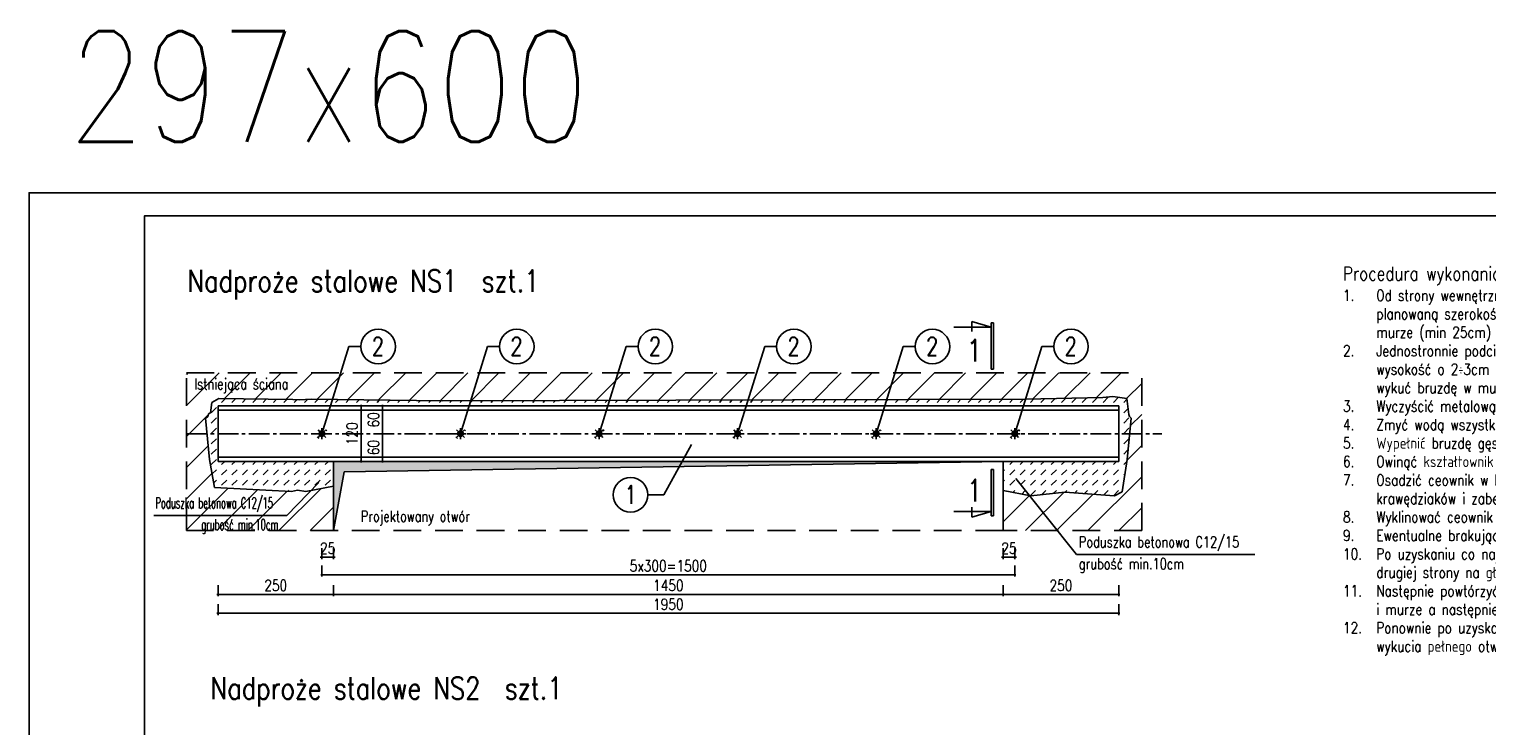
# Model space of a CAD drawing. Extents: x 19336 to 25336, y 4481 to 7805.
# Tile 4 of 5: x 19336 to 22492, y 6296 to 7805. Entities that reach past the tile are written whole.
import ezdxf
from ezdxf.enums import TextEntityAlignment as Align

# ---------------------------------------------------------------- set-up
doc = ezdxf.new("R2010")
doc.units = 0
doc.header["$LTSCALE"] = 60
doc.header["$PDMODE"] = 1
doc.linetypes.add('CENTER2', pattern=[1.125, 0.75, -0.125, 0.125, -0.125])
doc.linetypes.add('DASHEDX2', pattern=[1.5, 1, -0.5])
doc.layers.get('0').update_dxf_attribs({"linetype": 'CONTINUOUS'})
doc.layers.get('Defpoints').update_dxf_attribs({"linetype": 'CONTINUOUS'})
for name, color, linetype in [('1', 2, 'CONTINUOUS'), ('111 - opisy TXT3', 2, 'CONTINUOUS'), ('2 - linie odniesienia opisy', 8, 'CONTINUOUS'), ('3', 4, 'CONTINUOUS'), ('3 - opisy', 4, 'CONTINUOUS'), ('44', 6, 'CENTER2'), ('5', 8, 'CONTINUOUS'), ('6', 3, 'CONTINUOUS'), ('7', 1, 'CONTINUOUS'), ('8', 1, 'DASHEDX2'), ('9 - kreskowanie', 1, 'CONTINUOUS')]:
    doc.layers.add(name, color=color, linetype=linetype)
doc.styles.add('TXT2', font='simplex.shx', dxfattribs={"width": 0.8, "height": 24})
doc.styles.add('TXT3', font='simplex.shx', dxfattribs={"width": 0.8, "height": 48})
doc.styles.add('TXT5', font='simplex.shx', dxfattribs={"width": 0.8, "height": 240})
doc.dimstyles.new('R1 - milimetry', dxfattribs={"dimtxt": 12, "dimasz": 3.5, "dimexe": 3.75, "dimexo": 3.75, "dimgap": 7.5, "dimtad": 0, "dimdec": 0, "dimzin": 0, "dimdsep": 46, "dimtxsty": 'TXT2', "dimblk1": 'OBLIQUE', "dimblk2": 'OBLIQUE', "dimsah": 1, "dimcen": -0.15, "dimdle": 2.5, "dimclrt": 4, "dimadec": 0, "dimazin": 0, "dimtfac": 0.75, "dimtdec": 0, "dimtix": 1, "dimtmove": 2, "dimatfit": 3, "dimldrblk": 'OBLIQUE', "dimfxl": 20, "dimfxlon": 1, "dimtvp": 0.75, "dimtolj": 1, "dimtzin": 0, "dimarcsym": 0})

# ---------------------------------------------------------------- blocks, each defined once
blk = doc.blocks.new('P2')
at = {"layer": '1', "linetype": 'Continuous'}
for p, q in [((0.1, -9.6), (0.1, 90.8)), ((5.1, 90.8), (0.1, 90.8)), ((5.1, -9.6), (5.1, 90.8)), ((-80.9, 0), (0, 0)), ((-41.7, -12.3), (-41.7, 9.2)), ((0, 0), (-41.7, -12.3)), ((5.1, -9.6), (0.1, -9.6))]:
    blk.add_line(p, q, dxfattribs=at)
at = {"layer": '1', "style": 'TXT5', "width": 0.8}
blk.add_attdef('NR', text='', height=48, dxfattribs=at).set_placement((-19.3, 21.1), align=Align.RIGHT)
blk = doc.blocks.new('pozycj-l')
at = {"layer": '1', "linetype": 'Continuous'}
blk.add_circle((-72, -0.2), 37.4, dxfattribs=at)
at = {"layer": '5', "linetype": 'Continuous'}
blk.add_line((0, 0), (-34.6, 0), dxfattribs=at)
at = {"layer": '1', "linetype": 'Continuous', "style": 'TXT3', "width": 0.75}
blk.add_attdef('NR', text='', height=40, dxfattribs=at).set_placement((-71.7, -19.8), align=Align.CENTER)
blk = doc.blocks.new('P1')
at = {"layer": '1', "linetype": 'Continuous'}
for p, q in [((-80.9, 0), (0, 0)), ((-41.7, 12.3), (-41.7, -9.2)), ((0, 0), (-41.7, 12.3)), ((0.1, 9.6), (0.1, -90.8)), ((5.1, 9.6), (0.1, 9.6)), ((5.1, 9.6), (5.1, -90.8)), ((5.1, -90.8), (0.1, -90.8))]:
    blk.add_line(p, q, dxfattribs=at)
at = {"layer": '1', "style": 'TXT5', "width": 0.8}
blk.add_attdef('NR', text='', height=48, dxfattribs=at).set_placement((-19.9, -74.1), align=Align.RIGHT)
blk = doc.blocks.new('_OBLIQUE')
at = {"color": 0, "linetype": 'ByBlock'}
blk.add_line((-0.5, -0.5), (0.5, 0.5), dxfattribs=at)
blk = doc.blocks.new('*D16')
at = {"layer": '5', "color": 0, "lineweight": -2, "transparency": 16777216}
for p, q in [((19995.3, 6600.9), (19995.3, 6577.2)), ((21445.3, 6600.9), (21445.3, 6577.2)), ((19992.8, 6580.9), (21447.8, 6580.9))]:
    blk.add_line(p, q, dxfattribs=at)
at = {"layer": 'Defpoints', "color": 0, "transparency": 16777216}
for p in [(19995.3, 6719), (21445.3, 6719), (21445.3, 6580.9)]:
    blk.add_point(p, dxfattribs=at)
at = {"layer": '5', "color": 0, "lineweight": -2, "transparency": 16777216, "xscale": 3.5, "yscale": 3.5, "zscale": 3.5, "rotation": 180}
blk.add_blockref('_OBLIQUE', (19995.3, 6580.9), dxfattribs=at)
at = {"layer": '5', "color": 0, "lineweight": -2, "transparency": 16777216, "xscale": 3.5, "yscale": 3.5, "zscale": 3.5}
blk.add_blockref('_OBLIQUE', (21445.3, 6580.9), dxfattribs=at)
at = {"layer": '5', "color": 4, "transparency": 16777216, "insert": (20720.3, 6600.4), "char_height": 24, "attachment_point": 5, "style": 'TXT2'}
blk.add_mtext('\\A1;1450', dxfattribs=at)
blk = doc.blocks.new('*D17')
at = {"layer": '5', "color": 0, "lineweight": -2, "transparency": 16777216}
for p, q in [((19745.3, 6600.9), (19745.3, 6577.2)), ((19995.3, 6600.9), (19995.3, 6577.2)), ((19742.8, 6580.9), (19997.8, 6580.9))]:
    blk.add_line(p, q, dxfattribs=at)
at = {"layer": 'Defpoints', "color": 0, "transparency": 16777216}
for p in [(19745.3, 6869), (19995.3, 6719), (19995.3, 6580.9)]:
    blk.add_point(p, dxfattribs=at)
at = {"layer": '5', "color": 0, "lineweight": -2, "transparency": 16777216, "xscale": 3.5, "yscale": 3.5, "zscale": 3.5, "rotation": 180}
blk.add_blockref('_OBLIQUE', (19745.3, 6580.9), dxfattribs=at)
at = {"layer": '5', "color": 0, "lineweight": -2, "transparency": 16777216, "xscale": 3.5, "yscale": 3.5, "zscale": 3.5}
blk.add_blockref('_OBLIQUE', (19995.3, 6580.9), dxfattribs=at)
at = {"layer": '5', "color": 4, "transparency": 16777216, "insert": (19870.3, 6600.4), "char_height": 24, "attachment_point": 5, "style": 'TXT2'}
blk.add_mtext('\\A1;250', dxfattribs=at)
blk = doc.blocks.new('*D18')
at = {"layer": '5', "color": 0, "lineweight": -2, "transparency": 16777216}
for p, q in [((21445.3, 6600.9), (21445.3, 6577.2)), ((21695.3, 6600.9), (21695.3, 6577.2)), ((21442.8, 6580.9), (21697.8, 6580.9))]:
    blk.add_line(p, q, dxfattribs=at)
at = {"layer": 'Defpoints', "color": 0, "transparency": 16777216}
for p in [(21695.3, 6869), (21445.3, 6719), (21695.3, 6580.9)]:
    blk.add_point(p, dxfattribs=at)
at = {"layer": '5', "color": 0, "lineweight": -2, "transparency": 16777216, "xscale": 3.5, "yscale": 3.5, "zscale": 3.5, "rotation": 180}
blk.add_blockref('_OBLIQUE', (21445.3, 6580.9), dxfattribs=at)
at = {"layer": '5', "color": 0, "lineweight": -2, "transparency": 16777216, "xscale": 3.5, "yscale": 3.5, "zscale": 3.5}
blk.add_blockref('_OBLIQUE', (21695.3, 6580.9), dxfattribs=at)
at = {"layer": '5', "color": 4, "transparency": 16777216, "insert": (21570.3, 6600.4), "char_height": 24, "attachment_point": 5, "style": 'TXT2'}
blk.add_mtext('\\A1;250', dxfattribs=at)
blk = doc.blocks.new('*D19')
at = {"layer": '5', "color": 0, "lineweight": -2, "transparency": 16777216}
for p, q in [((20053.5, 6989), (20058.7, 6989)), ((20055, 6866.5), (20055, 6991.5)), ((20054.8, 6869), (20058.7, 6869))]:
    blk.add_line(p, q, dxfattribs=at)
at = {"layer": 'Defpoints', "color": 0, "transparency": 16777216}
for p in [(20049.7, 6989), (20055, 6989), (20051.1, 6869)]:
    blk.add_point(p, dxfattribs=at)
at = {"layer": '5', "color": 0, "lineweight": -2, "transparency": 16777216, "xscale": 3.5, "yscale": 3.5, "zscale": 3.5}
for p, rotation in [((20055, 6989), 90), ((20055, 6869), 270)]:
    blk.add_blockref('_OBLIQUE', p, dxfattribs=dict(at, rotation=rotation))
at = {"layer": '5', "color": 4, "transparency": 16777216, "insert": (20035.5, 6929), "char_height": 24, "attachment_point": 5, "rotation": 90, "style": 'TXT2'}
blk.add_mtext('\\A1;120', dxfattribs=at)
blk = doc.blocks.new('*D20')
at = {"layer": '5', "color": 0, "lineweight": -2, "transparency": 16777216}
for p, q in [((21697.8, 6539.9), (19742.8, 6539.9)), ((19745.3, 6559.9), (19745.3, 6536.1)), ((21695.3, 6559.9), (21695.3, 6536.1))]:
    blk.add_line(p, q, dxfattribs=at)
at = {"layer": 'Defpoints', "color": 0, "transparency": 16777216}
for p in [(19745.3, 6869), (21695.3, 6869), (19745.3, 6539.9)]:
    blk.add_point(p, dxfattribs=at)
at = {"layer": '5', "color": 0, "lineweight": -2, "transparency": 16777216, "xscale": 3.5, "yscale": 3.5, "zscale": 3.5, "rotation": 180}
blk.add_blockref('_OBLIQUE', (19745.3, 6539.9), dxfattribs=at)
at = {"layer": '5', "color": 0, "lineweight": -2, "transparency": 16777216, "xscale": 3.5, "yscale": 3.5, "zscale": 3.5}
blk.add_blockref('_OBLIQUE', (21695.3, 6539.9), dxfattribs=at)
at = {"layer": '5', "color": 4, "transparency": 16777216, "insert": (20720.3, 6559.4), "char_height": 24, "attachment_point": 5, "style": 'TXT2'}
blk.add_mtext('\\A1;1950', dxfattribs=at)
blk = doc.blocks.new('*D21')
at = {"layer": '5', "color": 0, "lineweight": -2, "transparency": 16777216}
for p, q in [((20121.4, 6989), (20097.7, 6989)), ((20101.4, 6926.5), (20101.4, 6991.5)), ((20121.4, 6929), (20097.7, 6929))]:
    blk.add_line(p, q, dxfattribs=at)
at = {"layer": 'Defpoints', "color": 0, "transparency": 16777216}
for p in [(20101.4, 6989), (20134.5, 6989), (20134.5, 6929)]:
    blk.add_point(p, dxfattribs=at)
at = {"layer": '5', "color": 0, "lineweight": -2, "transparency": 16777216, "xscale": 3.5, "yscale": 3.5, "zscale": 3.5}
for p, rotation in [((20101.4, 6989), 90), ((20101.4, 6929), 270)]:
    blk.add_blockref('_OBLIQUE', p, dxfattribs=dict(at, rotation=rotation))
at = {"layer": '5', "color": 4, "transparency": 16777216, "insert": (20081.9, 6959), "char_height": 24, "attachment_point": 5, "rotation": 90, "style": 'TXT2'}
blk.add_mtext('\\A1;60', dxfattribs=at)
blk = doc.blocks.new('*D22')
at = {"layer": '5', "color": 0, "lineweight": -2, "transparency": 16777216}
for p, q in [((20121.4, 6929), (20097.7, 6929)), ((20101.4, 6931.5), (20101.4, 6866.5)), ((20121.4, 6869), (20097.7, 6869))]:
    blk.add_line(p, q, dxfattribs=at)
at = {"layer": 'Defpoints', "color": 0, "transparency": 16777216}
for p in [(20134.5, 6929), (20101.4, 6869), (20134.5, 6869)]:
    blk.add_point(p, dxfattribs=at)
at = {"layer": '5', "color": 0, "lineweight": -2, "transparency": 16777216, "xscale": 3.5, "yscale": 3.5, "zscale": 3.5}
for p, rotation in [((20101.4, 6929), 90), ((20101.4, 6869), 270)]:
    blk.add_blockref('_OBLIQUE', p, dxfattribs=dict(at, rotation=rotation))
at = {"layer": '5', "color": 4, "transparency": 16777216, "insert": (20081.9, 6899), "char_height": 24, "attachment_point": 5, "rotation": 90, "style": 'TXT2'}
blk.add_mtext('\\A1;60', dxfattribs=at)
blk = doc.blocks.new('*D27')
at = {"layer": '2 - linie odniesienia opisy', "color": 0, "lineweight": -2, "transparency": 16777216}
for p, q in [((19970.3, 6643.2), (19970.3, 6619.4)), ((21470.3, 6643.2), (21470.3, 6619.4)), ((19967.8, 6623.2), (21472.8, 6623.2))]:
    blk.add_line(p, q, dxfattribs=at)
at = {"layer": 'Defpoints', "color": 0, "transparency": 16777216}
for p in [(19970.3, 6929), (21470.3, 6929), (21470.3, 6623.2)]:
    blk.add_point(p, dxfattribs=at)
at = {"layer": '2 - linie odniesienia opisy', "color": 0, "lineweight": -2, "transparency": 16777216, "xscale": 3.5, "yscale": 3.5, "zscale": 3.5, "rotation": 180}
blk.add_blockref('_OBLIQUE', (19970.3, 6623.2), dxfattribs=at)
at = {"layer": '2 - linie odniesienia opisy', "color": 0, "lineweight": -2, "transparency": 16777216, "xscale": 3.5, "yscale": 3.5, "zscale": 3.5}
blk.add_blockref('_OBLIQUE', (21470.3, 6623.2), dxfattribs=at)
at = {"layer": '2 - linie odniesienia opisy', "color": 4, "transparency": 16777216, "insert": (20720.3, 6642.7), "char_height": 24, "attachment_point": 5, "style": 'TXT2'}
blk.add_mtext('\\A1;5x300=1500', dxfattribs=at)
blk = doc.blocks.new('M16B')
h = blk.add_hatch(color=8)
h.paths.add_polyline_path([(8, 0, 0.414214), (0, 8), (0, 0)])
h.paths.add_polyline_path([(0, 0), (0, -8, 0.414214), (8, 0)])
at = {"color": 8}
for p, q in [((16, 0), (-16, 0)), ((-11.2, 11.2), (-5.7, 5.7)), ((0, 16), (0, -16)), ((11.2, 11.2), (5.7, 5.7)), ((11.2, 11.2), (14.4, 8)), ((-13.6, -8.8), (-8.8, -13.6)), ((-5.7, -5.7), (-11.2, -11.2)), ((5.7, -5.7), (11.2, -11.2))]:
    blk.add_line(p, q, dxfattribs=at)
blk.add_circle((0, 0), 8, dxfattribs=at)
blk = doc.blocks.new('*U9')
at = {"layer": '5'}
blk.add_hatch(color=256, dxfattribs=at).paths.add_polyline_path([(-6, 0, 1), (6, 0, 1)])
blk.add_circle((0, 0), 6, dxfattribs=at)
at = {"layer": '7', "xscale": 0.75, "yscale": 0.75, "zscale": 0.75}
blk.add_blockref('M16B', (0, 0), dxfattribs=at)
blk = doc.blocks.new('*U8')
at = {"color": 0, "linetype": 'ByBlock', "lineweight": -2, "transparency": 16777216}
for p in [(300, 0), (600, 0), (900, 0), (1200, 0), (1500, 0)]:
    blk.add_blockref('*U9', p, dxfattribs=at)
at = {"layer": '2 - linie odniesienia opisy', "color": 0, "linetype": 'ByBlock', "lineweight": -2, "transparency": 16777216}
blk.add_blockref('*U9', (0, 0), dxfattribs=at)
blk = doc.blocks.new('*D28')
at = {"layer": '2 - linie odniesienia opisy', "color": 0, "lineweight": -2, "transparency": 16777216}
for p, q in [((21445.3, 6661.3), (21441.8, 6661.3)), ((21472.8, 6661.3), (21442.8, 6661.3)), ((21445.3, 6681.3), (21445.3, 6657.5)), ((21470.3, 6681.3), (21470.3, 6657.5)), ((21470.3, 6661.3), (21473.8, 6661.3))]:
    blk.add_line(p, q, dxfattribs=at)
at = {"layer": 'Defpoints', "color": 0, "transparency": 16777216}
for p in [(21470.3, 6929), (21445.3, 6869), (21445.3, 6661.3)]:
    blk.add_point(p, dxfattribs=at)
at = {"layer": '2 - linie odniesienia opisy', "color": 0, "lineweight": -2, "transparency": 16777216, "xscale": 3.5, "yscale": 3.5, "zscale": 3.5}
blk.add_blockref('_OBLIQUE', (21445.3, 6661.3), dxfattribs=at)
at = {"layer": '2 - linie odniesienia opisy', "color": 0, "lineweight": -2, "transparency": 16777216, "xscale": 3.5, "yscale": 3.5, "zscale": 3.5, "rotation": 180}
blk.add_blockref('_OBLIQUE', (21470.3, 6661.3), dxfattribs=at)
at = {"layer": '2 - linie odniesienia opisy', "color": 4, "transparency": 16777216, "insert": (21457.8, 6680.8), "char_height": 24, "attachment_point": 5, "style": 'TXT2'}
blk.add_mtext('\\A1;25', dxfattribs=at)
blk = doc.blocks.new('*D29')
at = {"layer": '2 - linie odniesienia opisy', "color": 0, "lineweight": -2, "transparency": 16777216}
for p, q in [((19970.3, 6661.3), (19966.8, 6661.3)), ((19997.8, 6661.3), (19967.8, 6661.3)), ((19970.3, 6681.3), (19970.3, 6657.5)), ((19995.3, 6681.3), (19995.3, 6657.5)), ((19995.3, 6661.3), (19998.8, 6661.3))]:
    blk.add_line(p, q, dxfattribs=at)
at = {"layer": 'Defpoints', "color": 0, "transparency": 16777216}
for p in [(19970.3, 6929), (19995.3, 6869), (19970.3, 6661.3)]:
    blk.add_point(p, dxfattribs=at)
at = {"layer": '2 - linie odniesienia opisy', "color": 0, "lineweight": -2, "transparency": 16777216, "xscale": 3.5, "yscale": 3.5, "zscale": 3.5}
blk.add_blockref('_OBLIQUE', (19970.3, 6661.3), dxfattribs=at)
at = {"layer": '2 - linie odniesienia opisy', "color": 0, "lineweight": -2, "transparency": 16777216, "xscale": 3.5, "yscale": 3.5, "zscale": 3.5, "rotation": 180}
blk.add_blockref('_OBLIQUE', (19995.3, 6661.3), dxfattribs=at)
at = {"layer": '2 - linie odniesienia opisy', "color": 4, "transparency": 16777216, "insert": (19982.8, 6680.8), "char_height": 24, "attachment_point": 5, "style": 'TXT2'}
blk.add_mtext('\\A1;25', dxfattribs=at)
blk = doc.blocks.new('pozycja')
at = {"layer": '1', "linetype": 'Continuous'}
blk.add_circle((63.2, -0.2), 37.4, dxfattribs=at)
at = {"layer": '5', "linetype": 'Continuous'}
blk.add_line((0, 0), (25.8, 0), dxfattribs=at)
at = {"layer": '1', "linetype": 'Continuous', "style": 'TXT3', "width": 0.75}
blk.add_attdef('NR', text='', height=40, dxfattribs=at).set_placement((62.6, -19.8), align=Align.CENTER)
blk = doc.blocks.new('*U11')
at = {"layer": '5'}
blk.add_line((-79.6, -113), (-21, 75.9), dxfattribs=at)
blk.add_blockref('pozycja', (-21, 75.9), dxfattribs=at).add_auto_attribs({'NR': '2'})
blk = doc.blocks.new('*U10')
at = {"color": 0, "linetype": 'ByBlock', "lineweight": -2, "transparency": 16777216}
for p in [(300, 0), (600, 0), (900, 0), (1200, 0), (1500, 0)]:
    blk.add_blockref('*U11', p, dxfattribs=at)
at = {"layer": '2 - linie odniesienia opisy', "color": 0, "linetype": 'ByBlock', "lineweight": -2, "transparency": 16777216}
blk.add_blockref('*U11', (0, 0), dxfattribs=at)

msp = doc.modelspace()

# ---------------------------------------------------------------- hatches: boundary and pattern name
at = {"layer": '5'}
for points in [[(21445.3, 6869), (19995.3, 6869), (19995.3, 6719), (20018.7, 6846)], [(19995.3, 6719), (20007.9, 6787.6), (19995.3, 6797.5)]]:
    msp.add_hatch(color=256, dxfattribs=at).paths.add_polyline_path(points)
at = {"layer": '9 - kreskowanie'}
h = msp.add_hatch(dxfattribs=at)
h.set_pattern_fill('ANSI31', color=256, scale=15, style=0)
h.set_pattern_definition([(45, (7738.19, 10205.575), (-33.67596, 33.67596), [])])
h.paths.add_polyline_path([(19894.1, 6751.6), (19676.9, 6751.6), (19676.9, 6719), (19995.3, 6719), (19995.3, 6815.1), (19947, 6806.1)])
h.paths.add_polyline_path([(19703.1, 6750), (19894.8, 6750), (19894.8, 6706), (19703.1, 6706)], flags=9)
h.paths.add_polyline_path([(19676.9, 6751.6), (19894.1, 6751.6), (19947, 6806.1), (19935.2, 6803.9), (19917.2, 6806.7), (19904.6, 6803.8), (19738, 6812.3), (19727.1, 6873.1), (19721.7, 6929), (19676.9, 6929)])
h.paths.add_polyline_path([(19603.8, 6801.7), (19894.8, 6801.7), (19894.8, 6753.1), (19603.8, 6753.1)], flags=9)
h.paths.add_polyline_path([(19723.2, 6965.2), (19724.9, 6972.1), (19728.9, 6974.4), (19731.8, 6996.9), (19747.2, 7004.9), (19907.6, 7003.1), (19922, 7002.3), (19947.3, 7003.9), (19993.4, 7003.3), (20011.2, 7060.7), (19676.9, 7060.7), (19676.9, 6929), (19721.7, 6929), (19718.5, 6962.5)])
h.paths.add_polyline_path([(20011.2, 7060.7), (19993.4, 7003.3), (20232.2, 7000.3), (20292.5, 7000.5), (20311.2, 7060.7)])
h.paths.add_polyline_path([(20311.2, 7060.7), (20292.5, 7000.5), (20592.8, 7001.3), (20611.2, 7060.7)])
h.paths.add_polyline_path([(20611.2, 7060.7), (20592.8, 7001.3), (20893, 7002.2), (20911.2, 7060.7)])
h.paths.add_polyline_path([(20911.2, 7060.7), (20893, 7002.2), (21193.3, 7003.1), (21211.2, 7060.7)])
h.paths.add_polyline_path([(21211.2, 7060.7), (21193.3, 7003.1), (21493.3, 7003.9), (21493.6, 7003.9), (21511.2, 7060.7)])
h.paths.add_polyline_path([(21493.6, 7003.9), (21661.2, 7007.5), (21683, 7009.9), (21712.9, 7004.9), (21717.3, 6970.6), (21719, 6966), (21721.5, 6963.3), (21722.1, 6962.5), (21718.9, 6929), (21745.3, 6929), (21745.3, 7060.7), (21511.2, 7060.7)])
h.paths.add_polyline_path([(21718.9, 6929), (21713.5, 6873.1), (21702.6, 6802.9), (21686, 6794.5), (21578.6, 6802.5), (21505.4, 6794.6), (21501.8, 6795.3), (21562.5, 6719), (21745.3, 6719), (21745.3, 6929)])
h.paths.add_polyline_path([(21445.3, 6805.8), (21445.3, 6719), (21562.5, 6719), (21501.8, 6795.3)])
h.paths.add_polyline_path([(19688, 7054.7), (19924.6, 7054.7), (19924.6, 7010.7), (19688, 7010.7)], flags=24)
h = msp.add_hatch(dxfattribs=at)
h.set_pattern_fill('DASH', color=256, scale=5, angle=45, style=0)
h.set_pattern_definition([(45, (-13406.515, 3337.284), (2e-15, 22.45064), [15.875, -15.875])])
h.paths.add_polyline_path([(19721.7, 6929), (19727.1, 6873.1), (19738, 6812.3), (19904.6, 6803.8), (19917.2, 6806.7), (19935.2, 6803.9), (19995.3, 6815.1), (19995.3, 6869), (19745.3, 6869), (19745.3, 6929)])
h.paths.add_polyline_path([(19745.3, 6989), (19988.9, 6989), (19993.4, 7003.3), (19947.3, 7003.9), (19922, 7002.3), (19907.6, 7003.1), (19747.2, 7004.9), (19731.8, 6996.9), (19728.9, 6974.4), (19724.9, 6972.1), (19723.2, 6965.2), (19718.5, 6962.5), (19721.7, 6929), (19745.3, 6929)])
h.paths.add_polyline_path([(19993.4, 7003.3), (19988.9, 6989), (20288.9, 6989), (20292.5, 7000.5), (20232.2, 7000.3)])
h.paths.add_polyline_path([(20288.9, 6989), (20588.9, 6989), (20592.8, 7001.3), (20292.5, 7000.5)])
h.paths.add_polyline_path([(20592.8, 7001.3), (20588.9, 6989), (20888.9, 6989), (20893, 7002.2)])
h.paths.add_polyline_path([(20893, 7002.2), (20888.9, 6989), (21188.9, 6989), (21193.3, 7003.1)])
h.paths.add_polyline_path([(21488.9, 6989), (21493.6, 7003.9), (21493.3, 7003.9), (21193.3, 7003.1), (21188.9, 6989)])
h.paths.add_polyline_path([(21488.9, 6989), (21695.3, 6989), (21695.3, 6929), (21718.9, 6929), (21722.1, 6962.5), (21721.5, 6963.3), (21719, 6966), (21717.3, 6970.6), (21712.9, 7004.9), (21683, 7009.9), (21661.2, 7007.5), (21493.6, 7003.9)])
h.paths.add_polyline_path([(21578.6, 6802.5), (21686, 6794.5), (21702.6, 6802.9), (21713.5, 6873.1), (21718.9, 6929), (21695.3, 6929), (21695.3, 6869), (21445.3, 6869), (21445.3, 6805.8), (21505.4, 6794.6)])

# ---------------------------------------------------------------- linework, layer by layer
at = {"layer": '111 - opisy TXT3'}
msp.add_lwpolyline([(19586.4, 4530.9), (25286.4, 4530.9), (25286.4, 7400.9), (19586.4, 7400.9)], close=True, dxfattribs=at)
at = {"layer": '2 - linie odniesienia opisy'}
msp.add_lwpolyline([(19336.4, 4480.9), (25336.4, 4480.9), (25336.4, 7450.9), (19336.4, 7450.9)], close=True, dxfattribs=at)
at = {"layer": '44'}
msp.add_line((19676.9, 6929), (21788.8, 6929), dxfattribs=at)
at = {"layer": '5'}
for p, q in [((20770.6, 6905.9), (20710.5, 6796.7)), ((19963.9, 6823.6), (19894.1, 6751.6)), ((21603.8, 6667), (21472.4, 6832.2)), ((19606.4, 6751.6), (19894.1, 6751.6)), ((21989.8, 6667), (21603.8, 6667))]:
    msp.add_line(p, q, dxfattribs=at)
for points in [[(19995.3, 6719), (19995.3, 6869), (21445.3, 6869)], [(19995.3, 6719), (20018.7, 6846), (21445.3, 6869)]]:
    msp.add_lwpolyline(points, dxfattribs=at)
at = {"layer": '6'}
for p, q in [((19745.3, 6869), (19745.3, 6989)), ((19745.3, 6989), (21695.3, 6989)), ((19745.3, 6979.9), (21695.3, 6979.9)), ((21695.3, 6869), (21695.3, 6989)), ((19745.3, 6878), (21695.3, 6878)), ((19745.3, 6869), (21695.3, 6869)), ((19995.3, 6719), (19995.3, 6869)), ((21445.3, 6719), (21445.3, 6869))]:
    msp.add_line(p, q, dxfattribs=at)
at = {"layer": '7'}
for p, q in [((21493.3, 7003.9), (21661.2, 7007.5)), ((21661.2, 7007.5), (21683, 7009.9)), ((21683, 7009.9), (21712.9, 7004.9)), ((19728.9, 6974.4), (19731.8, 6996.9)), ((19747.2, 7004.9), (19731.8, 6996.9)), ((19907.6, 7003.1), (19747.2, 7004.9)), ((19922, 7002.3), (19907.6, 7003.1)), ((19947.3, 7003.9), (19922, 7002.3)), ((20232.2, 7000.3), (19947.3, 7003.9)), ((20232.2, 7000.3), (21493.3, 7003.9)), ((21717.3, 6970.6), (21712.9, 7004.9)), ((19718.5, 6962.5), (19723.2, 6965.2)), ((19727.1, 6873.1), (19718.5, 6962.5)), ((19723.2, 6965.2), (19724.9, 6972.1)), ((19724.9, 6972.1), (19728.9, 6974.4)), ((21713.5, 6873.1), (21722.1, 6962.5)), ((21719, 6966), (21717.3, 6970.6)), ((21721.5, 6963.3), (21719, 6966)), ((21722.1, 6962.5), (21721.5, 6963.3)), ((19738, 6812.3), (19727.1, 6873.1)), ((21702.6, 6802.9), (21713.5, 6873.1)), ((19904.6, 6803.8), (19738, 6812.3)), ((19917.2, 6806.7), (19904.6, 6803.8)), ((19935.2, 6803.9), (19917.2, 6806.7)), ((19995.3, 6815.1), (19935.2, 6803.9)), ((21445.3, 6805.8), (21505.4, 6794.6)), ((21505.4, 6794.6), (21578.6, 6802.5)), ((21578.6, 6802.5), (21686, 6794.5)), ((21686, 6794.5), (21702.6, 6802.9))]:
    msp.add_line(p, q, dxfattribs=at)
at = {"layer": '8'}
for p, q in [((19676.9, 7060.7), (21745.3, 7060.7)), ((19676.9, 6719), (19676.9, 7060.7)), ((21745.3, 6719), (21745.3, 7060.7)), ((21445.3, 6719), (19676.9, 6719)), ((21745.3, 6719), (21445.3, 6719))]:
    msp.add_line(p, q, dxfattribs=at)

# ---------------------------------------------------------------- block references
at = {"layer": '2 - linie odniesienia opisy'}
for name, p in [('*U10', (20049.9, 7042)), ('*U8', (19970.3, 6929))]:
    msp.add_blockref(name, p, dxfattribs=at)
at = {"layer": '5'}
for name, p in [('P1', (21419, 7159.4)), ('P2', (21419, 6760.7)), ('pozycj-l', (20710.5, 6796.7))]:
    msp.add_blockref(name, p, dxfattribs=at).add_auto_attribs({'NR': '1'})

# ---------------------------------------------------------------- texts
at = {"layer": '1', "style": 'TXT5', "width": 0.8}
for s, height, p in [('297x600', 240, (19421.1, 7561)), ('Nadproże stalowe NS1  szt.1', 48, (19679.3, 7235.9)), ('Nadproże stalowe NS2  szt.1', 48, (19729.3, 6353.7))]:
    msp.add_text(s, height=height, dxfattribs=at).set_placement(p)
at = {"layer": '3', "style": 'TXT3'}
for s, width, p in [('Istniejąca ściana', 0.75, (19694, 7024.7)), ('Poduszka betonowa C12/15', 0.55, (19609.8, 6767.1)), ('Projektowany otwór', 0.75, (20054.6, 6738.1)), ('grubość min.10cm', 0.55, (19709.1, 6720)), ('Poduszka betonowa C12/15', 0.75, (21609.1, 6682.5)), ('grubość min.10cm', 0.75, (21609.1, 6635.3))]:
    msp.add_text(s, height=24, dxfattribs=dict(at, width=width)).set_placement(p)
at = {"layer": '3 - opisy', "insert": (22181, 7290.7), "char_height": 24, "width": 1347.529, "attachment_point": 1, "style": 'TXT3'}
msp.add_mtext('\\pxi-3,l3,t3;{\\H1.25x;\\C2;Procedura wykonania nadproża:\\P}1.^IOd strony wewnętrznej muru zaznaczyć żądaną wysokość nad poziomem posadzki oraz planowaną szerokość przebicia zaznaczając jednocześnie długość podparcia ceownika na murze (min 25cm)\\P2.^IJednostronnie podciąć mur w miejscu projektowanego nadproża na głębokość 8cm, wysokość o 2÷3cm większą od wysokości kształtownika i żądaną długość, a następnie wykuć bruzdę w murze z pustaków\\P3.^IWyczyścić metalową szczotką drucianą całą bruzdę z resztek gruzu i starej zaprawy\\P4.^IZmyć wodą wszystkie powierzchnie bruzdy\\P5.^IWypełnić bruzdę gęstym betonem C12/15 wykonanym na kruszywie drobnoziarnistym przesiewanym\\P6.^IOwinąć kształtownik siatką Rabitza lub siatką cięto ciągnioną Leduchowskiego\\P7.^IOsadzić ceownik w betonie poprzez  wciśnięcie i zaparcie podporami z desek lub krawędziaków i zabezpieczyć beton przed wypłynięciem\\P8.^IWyklinować ceownik do pełnego napięcia kształtownika\\P9.^IEwentualne brakujące ilości betonu uzupełnić od góry\\P10.^IPo uzyskaniu co najmniej 60% wytrzymałości betonu przystąpić do wykucia bruzdy z drugiej strony na głębokość 6cm po wcześniejszym ustaleniu wysokości nadproża\\P11.^INastępnie powtórzyć czynności od pkt. 3 do 9 oraz przewiercić otwory w kształtownikach i murze a następnie skręcić ceowniki śrubami w celu zmonolityzowania nadproża\\P12.^IPonownie po uzyskaniu co najmniej 60% wytrzymałości betonu można przystąpić do wykucia pełnego otworu.', dxfattribs=at)

# ---------------------------------------------------------------- dimensions: what is measured, and where the dimension line sits
at = {"layer": '2 - linie odniesienia opisy'}
for base, p1, p2, picture, middle in [((19970.3, 6661.3), (19995.3, 6869), (19970.3, 6929), '*D29', (19982.8, 6680.8)), ((21445.3, 6661.3), (21470.3, 6929), (21445.3, 6869), '*D28', (21457.8, 6680.8))]:
    dim = msp.add_linear_dim(base=base, p1=p1, p2=p2, dimstyle='R1 - milimetry', dxfattribs=at)
    dim.commit()
    dim.dimension.update_dxf_attribs({"geometry": picture, "text_midpoint": middle})
dim = msp.add_linear_dim(base=(21470.3, 6623.2), p1=(19970.3, 6929), p2=(21470.3, 6929), text='5x300=<>', dimstyle='R1 - milimetry', override={"dimtxsty": 'TXT2', "dimtolj": 1}, dxfattribs=at)
dim.commit()
dim.dimension.update_dxf_attribs({"geometry": '*D27', "text_midpoint": (20720.3, 6642.7)})
at = {"layer": '5'}
for base, p1, p2, picture, middle in [((20055, 6989), (20051.1, 6869), (20049.7, 6989), '*D19', (20035.5, 6929)), ((20101.4, 6989), (20134.5, 6929), (20134.5, 6989), '*D21', (20081.9, 6959)), ((20101.4, 6869), (20134.5, 6929), (20134.5, 6869), '*D22', (20081.9, 6899))]:
    dim = msp.add_linear_dim(base=base, p1=p1, p2=p2, angle=90, dimstyle='R1 - milimetry', dxfattribs=at)
    dim.commit()
    dim.dimension.update_dxf_attribs({"geometry": picture, "text_midpoint": middle})
for base, p1, p2, picture, middle in [((19995.3, 6580.9), (19745.3, 6869), (19995.3, 6719), '*D17', (19870.3, 6600.4)), ((19745.3, 6539.9), (21695.3, 6869), (19745.3, 6869), '*D20', (20720.3, 6559.4)), ((21695.3, 6580.9), (21445.3, 6719), (21695.3, 6869), '*D18', (21570.3, 6600.4)), ((21445.3, 6580.9), (19995.3, 6719), (21445.3, 6719), '*D16', (20720.3, 6600.4))]:
    dim = msp.add_linear_dim(base=base, p1=p1, p2=p2, dimstyle='R1 - milimetry', dxfattribs=at)
    dim.commit()
    dim.dimension.update_dxf_attribs({"geometry": picture, "text_midpoint": middle})

doc.saveas('drawing.dxf')
